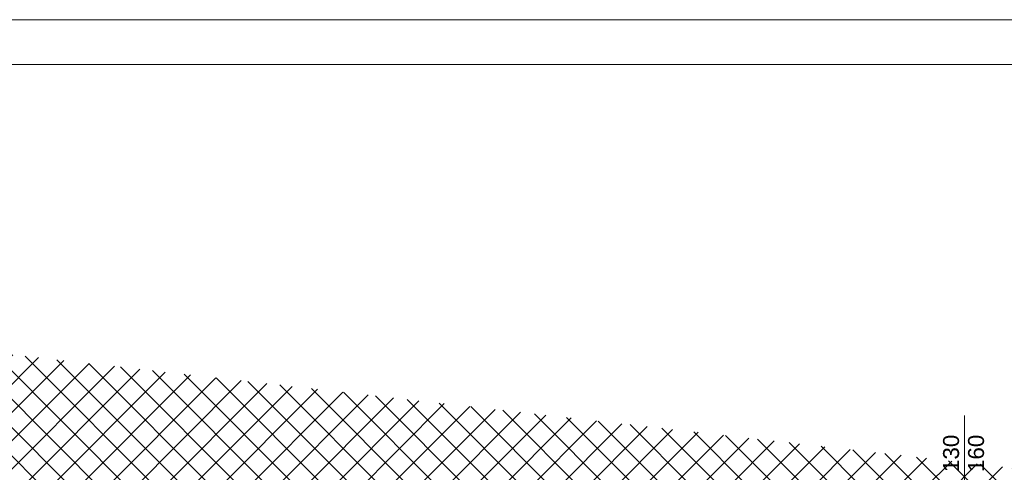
# Model space of a CAD drawing. Header units: millimetres. Extents: x 1385 to 11131, y 1971 to 6171.
# Tile 22 of 28: x 3714 to 5255, y 5464 to 6171. Entities that reach past the tile are written whole.
import ezdxf

# ---------------------------------------------------------------- set-up
doc = ezdxf.new("R2010")
doc.units = ezdxf.units.MM
doc.layers.add('2D - Ogólne', color=7, linetype='Continuous')
doc.layers.add('Opisy - Teksty', color=7, linetype='Continuous')
doc.layers.add('A_opisy', color=81, linetype='Continuous', lineweight=13)
doc.layers.add('A_ściany istniejące hatch', color=82, linetype='Continuous', lineweight=9)
doc.styles.add('STYL_AUTOMATYCZNY_1', font='arial.ttf')

msp = doc.modelspace()

# ---------------------------------------------------------------- hatches: boundary and pattern name
at = {"layer": 'A_ściany istniejące hatch', "lineweight": 13, "true_color": 0x000000}
h = msp.add_hatch(dxfattribs=at)
h.set_pattern_fill('NET', color=18, scale=250, angle=45)
h.set_pattern_definition([(45, (36659.01290618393, -155.4039381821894), (-22.09708691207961, 22.09708691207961), []), (135, (36659.01290618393, -155.4039381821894), (-22.09708691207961, -22.09708691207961), [])])
h.paths.add_polyline_path([(4672.38185774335, 5000.919506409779), (4714.38185774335, 5000.919503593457), (4714.38185774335, 4738.919504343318), (4924.38185774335, 4738.919504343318), (4924.381857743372, 4696.919504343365), (4672.38185774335, 4696.919504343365)], flags=16)
h.paths.add_polyline_path([(5266.383508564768, 4724.919504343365), (5266.383508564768, 4664.919504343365), (5146.38185774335, 4664.919504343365), (5146.38185774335, 4504.919504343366), (5086.38185774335, 4504.919504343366), (5086.38185774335, 4696.919504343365), (5044.38185774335, 4696.919504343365), (5044.38185774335, 4738.919504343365), (5048.38185774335, 4738.919504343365), (5048.38185774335, 5397.919504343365), (4714.38185774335, 5397.919504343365), (4714.38185774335, 5351.919504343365), (4672.38185774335, 5351.919504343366), (4672.38185774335, 5441.919504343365), (5130.38185774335, 5441.919504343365), (5130.381854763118, 5397.919504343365), (5092.38185774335, 5397.919504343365), (5092.38185774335, 4724.919504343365)], flags=17)
h.paths.add_polyline_path([(5870.38185774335, 4724.919504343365), (6012.38185774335, 4724.919504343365), (6012.381857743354, 4786.919504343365), (6056.38185774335, 4786.919504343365), (6056.38185774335, 4501.919506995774), (5996.381857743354, 4501.919506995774), (5996.38185774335, 4664.919504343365), (5870.38185774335, 4664.919504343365)], flags=17)
h.paths.add_polyline_path([(5913.38185774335, 3844.919504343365), (5996.381857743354, 3844.919504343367), (5996.381857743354, 3959.919506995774), (6056.38185774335, 3959.919506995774), (6056.38185774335, 3786.919504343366), (5996.381857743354, 3786.919504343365), (5996.381857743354, 3819.919504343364), (5913.38185774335, 3819.919504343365)], flags=17)
h.paths.add_polyline_path([(5556.38185774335, 4414.919504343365), (5586.38185774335, 4414.919504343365), (5586.38185774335, 4384.919504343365), (5556.38185774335, 4384.919504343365)], flags=17)
h.paths.add_polyline_path([(5556.38185774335, 4120.919504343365), (5586.38185774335, 4120.919504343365), (5586.38185774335, 4150.919504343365), (5556.38185774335, 4150.919504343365)], flags=17)
h.paths.add_polyline_path([(5068.38185774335, 2574.919504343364), (5128.38185774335, 2574.919504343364), (5128.38185774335, 2414.919504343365), (5366.381857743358, 2414.91950434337), (5366.381857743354, 2594.919504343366), (5426.381857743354, 2594.919504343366), (5426.38185774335, 2414.919504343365), (5996.381857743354, 2414.919504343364), (5996.38185774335, 2564.919504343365), (6056.38185774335, 2564.919504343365), (6056.38185774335, 2354.919504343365), (5068.38185774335, 2354.919504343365)])
h.paths.add_polyline_path([(2586.3818618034, 5724.919504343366), (2799.38185774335, 5724.91950669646), (2799.381852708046, 5818.953721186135), (2824.381855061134, 5818.953715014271), (2824.381855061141, 5699.919504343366), (2586.3818618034, 5699.919504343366)], flags=17)
h.paths.add_polyline_path([(3219.38185774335, 5699.265014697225), (3254.38185774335, 5699.265014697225), (3254.38185774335, 5818.953715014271), (3219.38185774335, 5818.953715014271)], flags=17)
h.paths.add_polyline_path([(3509.381857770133, 3874.919504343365), (3579.381846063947, 3874.919504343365), (3579.381846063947, 3814.919504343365), (3509.381857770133, 3814.919504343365)], flags=17)
h.paths.add_polyline_path([(3919.381857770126, 3874.919504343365), (3989.381857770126, 3874.919504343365), (3989.381857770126, 3814.919504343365), (3919.381857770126, 3814.919504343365)], flags=17)
h.paths.add_polyline_path([(4360.381857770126, 3874.919504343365), (4428.38184606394, 3874.919504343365), (4428.38184606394, 3814.919504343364), (4360.381857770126, 3814.919504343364)], flags=17)
h.paths.add_polyline_path([(4563.381857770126, 3874.919504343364), (4644.38184606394, 3874.919504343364), (4644.38184606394, 3814.919504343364), (4563.381857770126, 3814.919504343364)], flags=17)
h.paths.add_polyline_path([(5146.38185774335, 4374.919500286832), (5086.38185774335, 4374.919500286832), (5086.38185774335, 4298.919504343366), (5146.38185774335, 4298.919504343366)], flags=17)
h.paths.add_polyline_path([(4714.38185774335, 5221.919502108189), (4672.38185774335, 5221.919502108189), (4672.38185774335, 5130.919505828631), (4714.38185774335, 5130.919505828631)], flags=16)
h.paths.add_polyline_path([(5260.38185774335, 5441.919504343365), (5394.38185774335, 5441.919504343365), (5394.38185774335, 5397.919504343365), (5260.38185774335, 5397.919504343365)], flags=17)
h.paths.add_polyline_path([(6012.38185774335, 5121.919506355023), (6056.38185774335, 5121.919506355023), (6056.38185774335, 5196.919504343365), (6012.38185774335, 5196.919504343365)], flags=17)
h.paths.add_polyline_path([(6012.38185774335, 4916.919504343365), (6056.38185774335, 4916.919504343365), (6056.38185774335, 4991.919504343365), (6012.38185774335, 4991.919504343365)], flags=17)
h.paths.add_polyline_path([(5996.381857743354, 4295.91950923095), (6056.38185774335, 4295.91950923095), (6056.38185774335, 4371.919506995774), (5996.381857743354, 4371.919506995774)], flags=17)
h.paths.add_polyline_path([(5996.381857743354, 4089.91950923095), (6056.38185774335, 4089.91950923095), (6056.38185774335, 4165.919506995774), (5996.381857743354, 4165.919506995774)], flags=17)
h.paths.add_polyline_path([(5996.38185774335, 3581.919506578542), (6056.38185774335, 3581.919506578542), (6056.38185774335, 3656.919504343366), (5996.38185774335, 3656.919504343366)], flags=17)
h.paths.add_polyline_path([(5996.381857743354, 3376.919506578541), (6056.38185774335, 3376.919506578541), (6056.38185774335, 3451.919504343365), (5996.381857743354, 3451.919504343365)], flags=17)
h.paths.add_polyline_path([(5996.38185774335, 2904.919506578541), (6056.38185774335, 2904.919506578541), (6056.38185774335, 2974.919504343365), (5996.38185774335, 2974.919504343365)], flags=17)
h.paths.add_polyline_path([(6056.38185774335, 2699.919504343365), (5996.38185774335, 2699.919504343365), (5996.38185774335, 2769.919504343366), (6056.38185774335, 2769.919504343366)], flags=17)
h.paths.add_polyline_path([(4771.38185748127, 2814.919504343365), (4841.38185774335, 2814.919504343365), (4841.38185774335, 2754.919504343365), (4771.38185748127, 2754.919504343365)], flags=17)
h.paths.add_polyline_path([(4566.38185774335, 2754.919504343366), (4636.38185774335, 2754.919504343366), (4636.38185774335, 2814.919504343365), (4566.38185774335, 2814.919504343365)], flags=17)
h.paths.add_polyline_path([(4361.38185748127, 2814.919504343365), (4431.38185774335, 2814.919504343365), (4431.38185774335, 2754.919504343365), (4361.38185748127, 2754.919504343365)], flags=17)
h.paths.add_polyline_path([(4104.38185774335, 2754.919504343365), (4226.381846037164, 2754.919504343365), (4226.381846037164, 2814.919504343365), (4104.38185774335, 2814.919504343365)], flags=17)
h.paths.add_polyline_path([(3899.38185748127, 2814.919504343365), (3969.38185774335, 2814.919504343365), (3969.38185774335, 2754.919504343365), (3899.38185748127, 2754.919504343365)], flags=17)
h.paths.add_polyline_path([(3694.381857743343, 2754.919504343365), (3764.38185774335, 2754.919504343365), (3764.38185774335, 2814.919504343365), (3694.381857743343, 2814.919504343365)], flags=17)
h.paths.add_polyline_path([(3489.38185748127, 2814.919504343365), (3559.381857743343, 2814.919504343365), (3559.381857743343, 2754.919504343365), (3489.38185748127, 2754.919504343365)], flags=17)
h.paths.add_polyline_path([(5378.38185774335, 2814.919504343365), (5291.88185774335, 2814.919504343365), (5291.897268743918, 2754.919504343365), (5366.38185774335, 2754.919504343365), (5366.381857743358, 2704.919504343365), (5426.381857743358, 2704.919504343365), (5426.38185774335, 2948.419504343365), (5378.38185774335, 2948.419504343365)], flags=17)
h.paths.add_polyline_path([(5181.88185774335, 2814.919504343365), (5181.897268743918, 2754.919504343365), (5128.38185774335, 2754.919504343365), (5128.38185774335, 2714.919504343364), (5068.38185774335, 2714.919504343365), (5068.38185774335, 2754.919504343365), (4976.38185774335, 2754.919504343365), (4976.38185774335, 2814.919504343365)], flags=17)
h.paths.add_polyline_path([(3194.38185774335, 2708.919504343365), (3254.38185774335, 2708.919504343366), (3254.38185774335, 2754.919504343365), (3354.38185774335, 2754.919504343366), (3354.381846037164, 2814.919504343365), (3194.38185774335, 2814.919504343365)], flags=17)
h.paths.add_polyline_path([(4984.381857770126, 3874.919504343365), (5086.38185774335, 3874.919504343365), (5086.38185774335, 4168.919504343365), (5146.38185774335, 4168.919500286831), (5146.38185774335, 3844.919504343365), (5163.38185774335, 3844.919504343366), (5163.38185774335, 3819.919504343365), (5146.38185774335, 3819.919504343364), (5146.38185774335, 3464.919504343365), (5173.38185774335, 3464.919504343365), (5173.38185774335, 3384.919504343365), (5146.38185774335, 3384.919504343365), (5146.38185774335, 3164.919504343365), (4970.88185774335, 3164.919504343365), (4970.881857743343, 3212.919504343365), (5106.38185774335, 3212.919504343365), (5106.38185774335, 3814.919504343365), (4984.381857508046, 3814.919504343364)], flags=17)
h.paths.add_polyline_path([(4779.381857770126, 3874.919504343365), (4849.381857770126, 3874.919504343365), (4849.381857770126, 3814.919504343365), (4816.38185774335, 3814.919504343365), (4816.381857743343, 3648.919504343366), (4784.38185774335, 3648.919507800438), (4784.38185774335, 3814.919504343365), (4779.381857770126, 3814.919504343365)], flags=17)
h.paths.add_polyline_path([(4537.38185774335, 3212.919504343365), (4784.38185774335, 3212.919504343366), (4784.38185774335, 3362.919509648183), (4816.38185774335, 3362.919506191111), (4816.381857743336, 3212.91950434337), (4860.88185774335, 3212.919504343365), (4860.88185774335, 3164.919504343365), (4537.38185774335, 3164.919504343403)], flags=17)
h.paths.add_polyline_path([(3548.38185774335, 3212.919504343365), (3548.381857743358, 3164.919504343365), (3788.38185774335, 3164.919504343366), (3788.381857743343, 3212.919504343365), (3784.381857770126, 3212.919504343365), (3784.381857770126, 3304.919504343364), (3756.381857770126, 3304.919504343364), (3756.381857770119, 3212.919504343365)], flags=17)
h.paths.add_polyline_path([(3194.38185774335, 3905.919504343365), (3254.38185774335, 3905.919504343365), (3254.38185774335, 3874.919504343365), (3374.381857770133, 3874.919504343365), (3374.381846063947, 3814.919504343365), (3234.38185774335, 3814.919504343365), (3234.38185774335, 3212.919504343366), (3438.38185774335, 3212.919504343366), (3438.38185774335, 3164.919504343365), (3194.38185774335, 3164.919504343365)], flags=17)
h.paths.add_polyline_path([(3254.38185774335, 4202.334578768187), (3194.38185774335, 4202.334578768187), (3194.38185774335, 4045.919515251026), (3254.38185774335, 4045.919515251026)], flags=17)
h.paths.add_polyline_path([(3254.38185774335, 4416.893066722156), (3194.38185774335, 4416.893066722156), (3194.38185774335, 4337.33458072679), (3254.38185774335, 4337.33458072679)], flags=17)
h.paths.add_polyline_path([(3254.38185774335, 4631.919504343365), (3194.38185774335, 4631.919504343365), (3194.38185774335, 4551.893075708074), (3254.38185774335, 4551.893075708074)], flags=17)
h.paths.add_polyline_path([(3254.38185774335, 4951.919504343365), (3194.38185774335, 4951.919504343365), (3194.38185774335, 4766.919504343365), (3254.38185774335, 4766.919504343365)], flags=17)
h.paths.add_polyline_path([(3254.38185774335, 5156.919504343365), (3194.38185774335, 5156.919504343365), (3194.38185774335, 5086.919517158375), (3254.38185774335, 5086.919517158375)], flags=17)
h.paths.add_polyline_path([(3254.38185774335, 5371.919504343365), (3194.38185774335, 5371.919504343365), (3194.38185774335, 5291.919504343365), (3254.38185774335, 5291.919504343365)], flags=17)
h.paths.add_polyline_path([(2204.38185774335, 5097.035849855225), (2144.38185774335, 5097.035849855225), (2144.38185774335, 5167.015833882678), (2204.38185774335, 5167.015833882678), (2204.38185774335, 5168.919504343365), (2664.38185774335, 5168.919504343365), (2664.38185774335, 5158.919504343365), (2633.281857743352, 5158.919504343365), (2633.281857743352, 5082.919504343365), (2618.281857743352, 5082.919504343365), (2618.281857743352, 5158.919504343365), (2362.38185774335, 5158.919504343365), (2362.38185774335, 5143.916349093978), (2355.38185774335, 5143.916349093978), (2355.38185774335, 5158.919504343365), (2204.38185774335, 5158.919504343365)])
h.paths.add_polyline_path([(2204.38185774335, 5041.919504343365), (2204.381857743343, 5048.919504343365), (2355.38185774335, 5048.919504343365), (2355.38185774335, 5053.916349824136), (2362.38185774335, 5053.916349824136), (2362.38185774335, 5031.438436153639), (2355.38185774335, 5031.438435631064), (2355.381857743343, 5041.919504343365)], flags=17)
h.paths.add_polyline_path([(2144.38185774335, 4962.035849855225), (2204.38185774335, 4962.035849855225), (2204.38185774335, 4931.919504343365), (2355.38185774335, 4931.919504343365), (2355.38185774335, 4941.438436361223), (2362.38185774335, 4941.438436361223), (2362.381857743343, 4931.919504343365), (2618.281857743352, 4931.919504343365), (2618.281857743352, 4987.919504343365), (2633.281857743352, 4987.919504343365), (2633.281857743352, 4931.919504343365), (2661.381857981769, 4931.919504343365), (2661.38185774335, 4916.919504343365), (2204.38185774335, 4916.919504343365), (2204.38185774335, 4891.555865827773), (2144.38185774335, 4891.555865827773)])
h.paths.add_polyline_path([(2144.38185774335, 4761.555865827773), (2204.38185774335, 4761.555865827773), (2204.38185774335, 4716.919504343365), (2796.38185774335, 4716.919504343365), (2796.38185774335, 4734.184858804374), (2844.381857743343, 4734.184858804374), (2844.38185774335, 4404.918674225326), (2796.38185774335, 4404.918674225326), (2796.38185774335, 4676.919504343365), (2204.38185774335, 4676.919504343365), (2204.38185774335, 4599.048357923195), (2144.38185774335, 4599.048357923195)])
h.paths.add_polyline_path([(2144.38185774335, 4259.068373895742), (2204.38185774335, 4259.068373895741), (2204.38185774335, 4236.919504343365), (2796.38185774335, 4236.919504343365), (2796.38185774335, 4294.918674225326), (2844.381857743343, 4294.918674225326), (2844.38185774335, 3897.918674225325), (2796.38185774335, 3897.918674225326), (2796.381857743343, 4211.919504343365), (2204.38185774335, 4211.919504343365), (2204.381857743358, 4188.852088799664), (2144.38185774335, 4188.852088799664)])
h.paths.add_polyline_path([(2144.38185774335, 3844.721419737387), (2204.38185774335, 3844.721419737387), (2204.38185774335, 3774.919504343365), (2796.38185774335, 3774.919504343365), (2796.38185774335, 3787.918674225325), (2844.381857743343, 3787.918674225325), (2844.38185774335, 3729.280435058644), (2796.38185774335, 3729.280435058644), (2796.381857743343, 3731.919504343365), (2204.38185774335, 3731.919504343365), (2204.38185774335, 3679.721419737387), (2144.38185774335, 3679.721419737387)])
h.paths.add_polyline_path([(2144.38185774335, 3544.721419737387), (2204.38185774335, 3544.721419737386), (2204.381857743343, 3490.139242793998), (2263.38185774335, 3490.139242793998), (2263.38185774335, 3631.836923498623), (2272.745638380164, 3631.836923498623), (2272.745637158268, 3625.836923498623), (2269.38185774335, 3625.836923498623), (2269.38185774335, 3490.139242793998), (2366.38185774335, 3490.139242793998), (2366.38185774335, 3625.836923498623), (2361.745637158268, 3625.836923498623), (2361.745637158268, 3631.836923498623), (2376.927065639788, 3631.836923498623), (2376.927065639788, 3625.836923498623), (2372.38185774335, 3625.836923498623), (2372.38185774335, 3490.139242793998), (2469.38185774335, 3490.139242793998), (2469.381857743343, 3625.836923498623), (2465.927065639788, 3625.836923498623), (2465.92706454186, 3631.836923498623), (2475.38185774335, 3631.836923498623), (2475.38185774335, 3596.836923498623), (2479.553545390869, 3596.836923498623), (2479.553545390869, 3590.836923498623), (2475.38185774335, 3590.836923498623), (2475.381857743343, 3490.139242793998), (2643.38185774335, 3490.139242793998), (2643.38185774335, 3590.836923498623), (2568.553547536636, 3590.836923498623), (2568.553546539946, 3596.836923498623), (2649.38185774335, 3596.836923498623), (2649.38185774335, 3490.139242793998), (2796.38185774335, 3490.139242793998), (2796.38185774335, 3619.280435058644), (2844.38185774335, 3619.280435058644), (2844.38185774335, 3472.425566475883), (2796.38185774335, 3472.425566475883), (2796.38185774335, 3475.139242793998), (2649.38185774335, 3475.139242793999), (2649.38185774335, 3432.839241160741), (2643.38185774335, 3432.839242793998), (2643.381857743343, 3475.139242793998), (2204.38185774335, 3475.139242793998), (2144.38185774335, 3475.139242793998)])
h.paths.add_polyline_path([(2144.38185774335, 4394.068373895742), (2204.38185774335, 4394.068373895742), (2204.38185774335, 4464.048357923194), (2144.38185774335, 4464.048357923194)])
h.paths.add_polyline_path([(2144.38185774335, 3979.721419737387), (2204.38185774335, 3979.721419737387), (2204.38185774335, 4053.852088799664), (2144.38185774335, 4053.852088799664)], flags=17)
h.paths.add_polyline_path([(2144.38185774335, 3270.159258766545), (2204.38185774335, 3270.159258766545), (2204.38185774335, 3340.139242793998), (2144.38185774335, 3340.139242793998)], flags=17)
h.paths.add_polyline_path([(2144.38185774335, 3065.179274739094), (2144.38185774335, 3135.159258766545), (2204.38185774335, 3135.159258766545), (2204.38185774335, 3125.159258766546), (2251.38185774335, 3125.159258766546), (2251.38185774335, 3296.139258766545), (2262.59257709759, 3296.139258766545), (2262.59257709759, 3290.139258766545), (2257.38185774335, 3290.139258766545), (2257.381857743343, 3125.159258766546), (2356.38185774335, 3125.159258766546), (2356.38185774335, 3290.139258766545), (2351.592579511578, 3290.139258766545), (2351.592579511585, 3296.139258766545), (2366.893717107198, 3296.139258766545), (2366.893717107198, 3290.139258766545), (2362.38185774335, 3290.139258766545), (2362.381857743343, 3125.159258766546), (2459.38185774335, 3125.159258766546), (2459.381857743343, 3290.139258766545), (2455.893718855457, 3290.139258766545), (2455.893715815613, 3296.139258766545), (2469.927064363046, 3296.139258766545), (2469.927065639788, 3290.139258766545), (2465.38185774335, 3290.139258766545), (2465.38185774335, 3125.159258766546), (2562.38185774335, 3125.159258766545), (2562.381857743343, 3290.139258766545), (2558.927065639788, 3290.139258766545), (2558.927065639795, 3296.139258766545), (2562.38185774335, 3296.139258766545), (2562.381857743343, 3340.139242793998), (2643.38185774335, 3340.139242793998), (2643.38185774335, 3343.839241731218), (2649.38185774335, 3343.839241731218), (2649.38185774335, 3329.811708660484), (2643.38185774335, 3329.811708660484), (2643.38185774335, 3334.139242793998), (2568.38185774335, 3334.139242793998), (2568.38185774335, 3125.159258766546), (2643.38185774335, 3125.159258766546), (2643.38185774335, 3240.811704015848), (2649.38185774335, 3240.811706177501), (2649.38185774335, 3125.159258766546), (2796.38185774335, 3125.159258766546), (2796.38185774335, 3362.425566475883), (2844.381857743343, 3362.425566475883), (2844.381857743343, 2928.619504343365), (2796.38185774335, 2928.619504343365), (2796.38185774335, 3110.159258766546), (2649.38185774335, 3110.159258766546), (2649.38185774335, 3012.649750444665), (2643.38185774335, 3012.649750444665), (2643.38185774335, 3110.159258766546), (2568.38185774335, 3110.159258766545), (2568.38185774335, 2917.319504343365), (2643.38185774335, 2917.319504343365), (2643.38185774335, 2923.64975003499), (2649.38185774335, 2923.64975003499), (2649.38185774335, 2907.619505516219), (2643.38185774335, 2907.619504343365), (2643.381857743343, 2911.319504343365), (2562.38185774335, 2911.319504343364), (2562.38185774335, 2984.919504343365), (2558.927065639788, 2984.919504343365), (2558.927065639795, 2990.919504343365), (2562.38185774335, 2990.919504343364), (2562.381857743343, 3110.159258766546), (2465.38185774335, 3110.159258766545), (2465.381857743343, 2990.919504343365), (2469.927064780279, 2990.919504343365), (2469.927065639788, 2984.919504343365), (2455.893717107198, 2984.919504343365), (2455.893718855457, 2990.919504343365), (2459.38185774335, 2990.919504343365), (2459.38185774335, 3110.159258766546), (2362.38185774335, 3110.159258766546), (2362.381857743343, 2990.919504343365), (2366.893717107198, 2990.919504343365), (2366.893717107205, 2984.919504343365), (2351.592578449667, 2984.919504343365), (2351.592579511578, 2990.919504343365), (2356.38185774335, 2990.919504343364), (2356.38185774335, 3110.159258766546), (2257.38185774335, 3110.159258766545), (2257.38185774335, 2990.919504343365), (2262.592578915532, 2990.919504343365), (2262.59257709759, 2984.919504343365), (2251.38185774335, 2984.919504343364), (2251.381857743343, 3110.159258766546), (2204.38185774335, 3110.159258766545), (2204.381857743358, 3065.179274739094)])
h.paths.add_polyline_path([(2264.381857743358, 2673.919504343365), (2204.38185774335, 2673.919504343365), (2204.38185774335, 2754.919504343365), (2144.38185774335, 2754.919504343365), (2144.38185774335, 2930.179274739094), (2204.38185774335, 2930.179274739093), (2204.38185774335, 2814.919504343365), (2643.38185774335, 2814.919504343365), (2643.38185774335, 2818.619504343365), (2649.38185774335, 2818.619505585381), (2649.38185774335, 2814.919504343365), (2796.38185774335, 2814.919504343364), (2796.38185774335, 2818.619504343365), (2844.381857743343, 2818.619504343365), (2844.38185774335, 2763.919505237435), (2819.38185774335, 2763.919504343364), (2819.381857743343, 2774.919504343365), (2649.38185774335, 2774.919504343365), (2649.381857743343, 2770.179274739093), (2643.38185774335, 2770.179274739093), (2643.38185774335, 2774.919504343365), (2459.38185774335, 2774.919504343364), (2459.38185774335, 2734.666338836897), (2434.38185774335, 2734.666339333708), (2434.381857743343, 2774.919504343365), (2264.38185774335, 2774.919504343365)])
h.paths.add_polyline_path([(2264.38185774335, 2424.919504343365), (2264.381857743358, 2463.919504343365), (2204.38185774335, 2463.919504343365), (2204.38185774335, 2364.919504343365), (3254.38185774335, 2364.919504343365), (3254.38185774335, 2568.919504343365), (3194.381857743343, 2568.919504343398), (3194.38185774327, 2424.919504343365)])
edge = h.paths.add_edge_path()
edge.add_line((5524.38185774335, 5441.919504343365), (5524.381854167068, 5397.919504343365))
edge.add_line((5524.381854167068, 5397.919504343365), (5562.38185774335, 5397.919504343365))
edge.add_line((5562.38185774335, 5397.919504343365), (5562.38185774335, 5247.919504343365))
edge.add_line((5562.38185774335, 5247.919504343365), (5589.38185774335, 5247.919504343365))
edge.add_line((5589.38185774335, 5247.919504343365), (5589.38185774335, 5397.919504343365))
edge.add_line((5589.38185774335, 5397.919504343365), (6012.38185774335, 5397.919504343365))
edge.add_line((6012.38185774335, 5397.919504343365), (6012.38185774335, 5326.919502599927))
edge.add_line((6012.38185774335, 5326.919502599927), (6056.38185774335, 5326.919504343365))
edge.add_line((6056.38185774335, 5326.919504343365), (6056.38185774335, 5441.919504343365))
edge.add_line((6056.38185774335, 5441.919504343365), (5524.381857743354, 5441.919547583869))
edge.add_line((2189.38185774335, 5818.953721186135), (2224.38185774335, 5818.953721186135))
edge.add_line((2224.38185774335, 5818.953721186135), (2224.381864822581, 5724.91950669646))
edge.add_line((2224.381864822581, 5724.91950669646), (2406.381857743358, 5724.91950669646))
edge.add_line((2406.381857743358, 5724.91950669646), (2406.381861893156, 5699.919504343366))
edge.add_line((2406.381861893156, 5699.919504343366), (2189.381857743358, 5699.919504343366))
edge.add_line((2189.381857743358, 5699.919504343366), (2189.38185774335, 5818.953715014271))
edge.add_line((3784.381857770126, 3414.919504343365), (3756.381857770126, 3414.919504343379))
edge.add_line((3756.381857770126, 3414.919504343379), (3756.381857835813, 3699.919504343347))
edge.add_line((3756.381857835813, 3699.919504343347), (3784.381857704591, 3699.919504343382))
edge.add_line((3784.381857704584, 3699.919504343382), (3784.381857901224, 3619.938553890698))
edge.add_line((3784.381857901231, 3619.938553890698), (3784.381857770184, 3528.31094759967))
edge.add_line((3784.381857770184, 3528.31094759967), (3784.381857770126, 3424.919504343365))
edge.add_line((3784.381857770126, 3424.919504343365), (3784.381846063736, 3414.919504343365))
edge.add_line((3094.38185774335, 5696.919504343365), (3254.38185774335, 5696.919504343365))
edge.add_line((3254.38185774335, 5696.919504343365), (3254.38185774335, 5506.919504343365))
edge.add_line((3254.38185774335, 5506.919504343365), (3194.38185774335, 5506.919504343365))
edge.add_line((3194.38185774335, 5506.919504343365), (3194.38185774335, 5636.919504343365))
edge.add_line((3194.38185774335, 5636.919504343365), (3094.38185774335, 5636.919504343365))
edge.add_line((3094.38185774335, 5636.919504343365), (3094.381855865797, 5696.919504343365))
edge.add_line((2586.38186355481, 5696.919504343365), (2944.38185774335, 5696.919504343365))
edge.add_line((2944.38185774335, 5696.919504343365), (2944.38185774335, 5636.919504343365))
edge.add_line((2944.38185774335, 5636.919504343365), (2844.38185774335, 5636.919504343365))
edge.add_line((2844.38185774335, 5636.919504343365), (2844.38185774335, 4844.184858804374))
edge.add_line((2844.38185774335, 4844.184858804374), (2796.38185774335, 4844.184858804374))
edge.add_line((2796.38185774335, 4844.184858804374), (2796.38185774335, 4916.919504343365))
edge.add_line((2796.38185774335, 4916.919504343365), (2756.38186108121, 4916.919504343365))
edge.add_line((2756.38186108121, 4916.919504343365), (2756.38185774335, 4931.919504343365))
edge.add_line((2756.38185774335, 4931.919504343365), (2796.38185774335, 4931.919504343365))
edge.add_line((2796.38185774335, 4931.919504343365), (2796.38185774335, 5636.919504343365))
edge.add_line((2796.38185774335, 5636.919504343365), (2586.381862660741, 5636.919504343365))
edge.add_line((2586.381862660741, 5636.919504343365), (2586.38185774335, 5696.919504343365))
edge.add_line((2434.38185774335, 2634.666338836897), (2459.38185774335, 2634.666337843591))
edge.add_line((2459.38185774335, 2634.666337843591), (2459.38185774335, 2599.919504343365))
edge.add_line((2459.38185774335, 2599.919504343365), (2819.38185774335, 2599.919504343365))
edge.add_line((2819.38185774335, 2599.919504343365), (2819.38185774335, 2665.951671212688))
edge.add_line((2819.38185774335, 2665.951671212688), (2844.38185774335, 2665.951671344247))
edge.add_line((2844.38185774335, 2665.951671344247), (2844.381857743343, 2594.919504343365))
edge.add_line((2844.381857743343, 2594.919504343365), (2514.38185774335, 2594.919504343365))
edge.add_line((2514.38185774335, 2594.919504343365), (2514.381857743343, 2574.919504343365))
edge.add_line((2514.381857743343, 2574.919504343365), (2434.38185774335, 2574.919504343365))
edge.add_line((2434.38185774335, 2574.919504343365), (2434.381860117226, 2634.666338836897))
h.paths.add_polyline_path([(4214.38185774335, 3699.919504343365), (4174.38185774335, 3699.919504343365), (4174.38185774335, 3212.919504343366), (3898.38185774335, 3212.919504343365), (3898.38185774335, 3164.919504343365), (4427.38185774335, 3164.919504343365), (4427.38185774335, 3212.919504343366), (4214.38185774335, 3212.919504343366)], flags=17)
h.paths.add_polyline_path([(4174.38185774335, 3799.919504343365), (4214.38185774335, 3799.919504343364), (4214.38185774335, 3814.919504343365), (4225.381857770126, 3814.919504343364), (4225.381857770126, 3874.919504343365), (4124.381857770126, 3874.919504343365), (4124.381857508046, 3814.919504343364), (4174.38185774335, 3814.919504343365)], flags=17)
h.paths.add_polyline_path([(5695.381857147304, 4664.919504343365), (5441.383508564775, 4664.919504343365), (5441.383511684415, 4724.919504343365), (5562.38185774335, 4724.919504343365), (5562.38185774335, 4797.919508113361), (5589.38185774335, 4797.919508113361), (5589.38185774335, 4724.919504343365), (5695.381857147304, 4724.919504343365)], flags=17)
h.paths.add_polyline_path([(5483.878040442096, 3421.919504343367), (5493.878040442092, 3421.919504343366), (5493.878040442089, 3436.919504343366), (5483.878040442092, 3436.919504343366)], flags=17)
h.paths.add_polyline_path([(5573.878040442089, 3593.919504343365), (5588.878040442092, 3593.919504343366), (5588.878040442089, 3819.919504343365), (5629.38185774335, 3819.919504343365), (5629.381861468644, 3844.919504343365), (5273.38185774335, 3844.919504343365), (5273.38185774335, 3819.919504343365), (5334.381857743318, 3819.919504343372), (5334.38185774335, 3593.919504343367), (5352.381857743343, 3593.919504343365), (5352.381857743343, 3603.919504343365), (5344.381857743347, 3603.919504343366), (5344.381857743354, 3819.919504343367), (5483.878040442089, 3819.919504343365), (5483.878040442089, 3603.919504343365), (5437.381856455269, 3603.919504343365), (5437.381856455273, 3593.919504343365), (5498.878041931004, 3593.919504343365), (5498.878041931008, 3603.919504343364), (5493.878040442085, 3603.919504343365), (5493.878040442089, 3819.919504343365), (5578.878040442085, 3819.919504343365), (5578.878040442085, 3603.919504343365), (5573.878040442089, 3603.919504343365)], flags=17)
h.paths.add_polyline_path([(5344.38185774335, 3436.919504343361), (5334.381857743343, 3436.919504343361), (5334.38185774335, 3212.919504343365), (5276.38185774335, 3212.919504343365), (5276.38185774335, 3164.919504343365), (5378.38185774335, 3164.919504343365), (5378.38185774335, 3058.419504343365), (5426.38185774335, 3058.419504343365), (5426.38185774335, 3164.919504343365), (5996.38185774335, 3164.919504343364), (5996.38185774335, 3109.919506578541), (6056.38185774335, 3109.919504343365), (6056.38185774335, 3246.919504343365), (5996.381857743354, 3246.919504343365), (5996.38185774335, 3212.919504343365), (5493.878040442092, 3212.919504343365), (5493.878040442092, 3321.919504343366), (5483.878040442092, 3321.919504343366), (5483.878040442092, 3212.919504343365), (5344.38185774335, 3212.919504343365)], flags=17)
h.paths.add_polyline_path([(2144.38185774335, 5506.99581791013), (2204.38185774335, 5506.99581791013), (2204.38185774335, 5636.919504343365), (2406.381850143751, 5636.919504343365), (2406.381850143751, 5696.919504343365), (2144.38185774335, 5696.919504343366)])
h.paths.add_polyline_path([(2204.38185774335, 5371.995817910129), (2144.38185774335, 5371.99581791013), (2144.38185774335, 5302.015833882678), (2204.38185774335, 5302.015833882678)])

# ---------------------------------------------------------------- linework, layer by layer
at = {"layer": '2D - Ogólne', "color": 18, "linetype": 'Continuous', "lineweight": 13, "true_color": 0x000000}
msp.add_line((5192.88185774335, 5553.009766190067), (5192.88185774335, 5326.519131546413), dxfattribs=at)
at = {"layer": 'A_opisy', "color": 18, "lineweight": 13, "true_color": 0x000000}
for points in [[(1384.707013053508, 6171.389138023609), (7584.707013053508, 6171.389138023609), (7584.707013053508, 1971.389138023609), (1384.707013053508, 1971.389138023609)], [(1584.707013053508, 6101.389138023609), (7514.707013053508, 6101.389138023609), (7514.707013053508, 2041.389138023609), (1584.707013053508, 2041.389138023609)]]:
    msp.add_lwpolyline(points, close=True, dxfattribs=at)

# ---------------------------------------------------------------- texts
at = {"layer": 'Opisy - Teksty', "color": 18, "linetype": 'Continuous', "lineweight": 13, "true_color": 0x000000, "insert": (5159.310393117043, 5493.642708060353), "char_height": 24.99999999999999, "attachment_point": 2, "rotation": 89.99999999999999, "line_spacing_factor": 0.9382079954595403, "style": 'STYL_AUTOMATYCZNY_1'}
msp.add_mtext('\\A1;{\\pqc;\\fArial|b0|i0|c238|p0;\\W1.000000;13\\fArial|b0|i0|c238|p0;\\W1.000000;0\\P\\pqc;\\fArial|b0|i0|c238|p0;\\W1.000000;16\\fArial|b0|i0|c238|p0;\\W1.000000;0}', dxfattribs=at)

doc.saveas('drawing.dxf')
